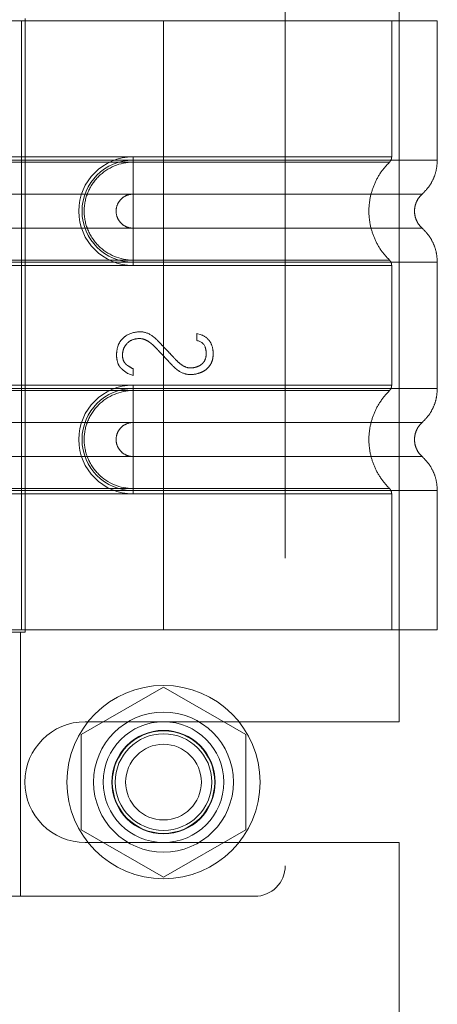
# Model space of a CAD drawing. Header units: inches. Extents: x 0.2 to 10.8, y 0.2 to 8.2.
# Tile 149 of 164: x 5.5688 to 5.6228, y 4.7748 to 4.9021. Entities that reach past the tile are written whole.
import ezdxf

# ---------------------------------------------------------------- set-up
doc = ezdxf.new("R2010")
doc.units = ezdxf.units.IN
doc.header["$MEASUREMENT"] = 0
doc.linetypes.add('HIDDEN', pattern=[0.075, 0.05, -0.025])

msp = doc.modelspace()

# ---------------------------------------------------------------- linework, layer by layer
at = {"color": 7, "linetype": 'HIDDEN', "lineweight": 18}
for p, q in [((5.6031344, 4.932483), (5.6031344, 4.7927192)), ((5.6178863, 4.8113585), (5.6178863, 4.9138335)), ((5.5873863, 4.9019712), (5.5547092, 4.9019712)), ((5.5689943, 4.9019712), (5.5689943, 4.823231)), ((5.5689943, 4.9019712), (5.5689943, 4.823231)), ((5.569491, 4.9022665), (5.569491, 4.8229358)), ((5.5873863, 4.9019712), (5.5873863, 4.8839672)), ((5.6228194, 4.9019712), (5.5873863, 4.9019712)), ((5.5873863, 4.9019712), (5.5873863, 4.8839672)), ((5.5873863, 4.9019712), (5.5873863, 4.8843936)), ((5.5873863, 4.9019712), (5.5873863, 4.8843936)), ((5.6169139, 4.8843936), (5.6169139, 4.9019712)), ((5.6228194, 4.8839672), (5.6228194, 4.9019712)), ((5.5145517, 4.8843936), (5.5873863, 4.8843936)), ((5.5145517, 4.8839672), (5.5873863, 4.8839672)), ((5.5145517, 4.8836913), (5.5873863, 4.8836913)), ((5.5873863, 4.8843936), (5.5834493, 4.8843936)), ((5.5834493, 4.8843936), (5.5834493, 4.8836913)), ((5.5834493, 4.8839672), (5.5834493, 4.8795622)), ((5.5873863, 4.8839672), (5.5834493, 4.8839672)), ((5.5873863, 4.8836913), (5.5834493, 4.8836913)), ((5.5145517, 4.8795622), (5.5873863, 4.8795622)), ((5.5873863, 4.8795622), (5.5834493, 4.8795622)), ((5.5873863, 4.8751676), (5.5145517, 4.8751676)), ((5.5834493, 4.8751676), (5.5873863, 4.8751676)), ((5.5834493, 4.8707626), (5.5834493, 4.8751676)), ((5.5873863, 4.8710385), (5.5145517, 4.8710385)), ((5.5873863, 4.8707626), (5.5145517, 4.8707626)), ((5.5834493, 4.8710385), (5.5873863, 4.8710385)), ((5.5834493, 4.8703362), (5.5834493, 4.8710385)), ((5.5834493, 4.8707626), (5.5873863, 4.8707626)), ((5.5873863, 4.8707626), (5.5873863, 4.8544396)), ((5.5873863, 4.8707626), (5.5873863, 4.8544396)), ((5.6228194, 4.8544396), (5.6228194, 4.8707626)), ((5.5873863, 4.8703362), (5.5145517, 4.8703362)), ((5.5834493, 4.8703362), (5.5873863, 4.8703362)), ((5.5873863, 4.8703362), (5.5873863, 4.854866)), ((5.5873863, 4.8703362), (5.5873863, 4.854866)), ((5.6169139, 4.854866), (5.6169139, 4.8703362)), ((5.5917005, 4.8615261), (5.5922577, 4.861382)), ((5.5917005, 4.8606325), (5.5917005, 4.8615261)), ((5.5834568, 4.8569815), (5.5834568, 4.856136)), ((5.5834568, 4.856136), (5.582765, 4.8563666)), ((5.5145517, 4.854866), (5.5873863, 4.854866)), ((5.5145517, 4.8544396), (5.5873863, 4.8544396)), ((5.5145517, 4.8541637), (5.5873863, 4.8541637)), ((5.5834493, 4.854866), (5.5834493, 4.8541637)), ((5.5873863, 4.854866), (5.5834493, 4.854866)), ((5.5834493, 4.8544396), (5.5834493, 4.8500347)), ((5.5873863, 4.8544396), (5.5834493, 4.8544396)), ((5.5873863, 4.8541637), (5.5834493, 4.8541637)), ((5.5145517, 4.8500347), (5.5873863, 4.8500347)), ((5.5873863, 4.8500347), (5.5834493, 4.8500347)), ((5.5873863, 4.84564), (5.5145517, 4.84564)), ((5.5834493, 4.84564), (5.5873863, 4.84564)), ((5.5834493, 4.8412351), (5.5834493, 4.84564)), ((5.5873863, 4.841511), (5.5145517, 4.841511)), ((5.5873863, 4.8412351), (5.5145517, 4.8412351)), ((5.5834493, 4.841511), (5.5873863, 4.841511)), ((5.5834493, 4.8408087), (5.5834493, 4.841511)), ((5.5834493, 4.8412351), (5.5873863, 4.8412351)), ((5.5873863, 4.8412351), (5.5873863, 4.823231)), ((5.5873863, 4.8412351), (5.5873863, 4.823231)), ((5.6228194, 4.823231), (5.6228194, 4.8412351)), ((5.5873863, 4.8408087), (5.5145517, 4.8408087)), ((5.5834493, 4.8408087), (5.5873863, 4.8408087)), ((5.5873863, 4.8408087), (5.5873863, 4.823231)), ((5.5873863, 4.8408087), (5.5873863, 4.823231)), ((5.6169139, 4.823231), (5.6169139, 4.8408087)), ((5.5468351, 4.8229358), (5.5688824, 4.8229358)), ((5.5873863, 4.823231), (5.5547092, 4.823231)), ((5.5688824, 4.8229358), (5.569491, 4.8229358)), ((5.5688824, 4.7887822), (5.5688824, 4.8229358)), ((5.6228194, 4.823231), (5.5873863, 4.823231)), ((5.5873863, 4.8158436), (5.5767363, 4.8096948)), ((5.5980363, 4.8096948), (5.5873863, 4.8158436)), ((5.5772613, 4.8113585), (5.6178863, 4.8113585)), ((5.5767363, 4.8096948), (5.5767363, 4.7973972)), ((5.5980363, 4.7973972), (5.5980363, 4.8096948)), ((5.5767363, 4.7973972), (5.5873863, 4.7912484)), ((5.5873863, 4.7912484), (5.5980363, 4.7973972)), ((5.5772613, 4.7957335), (5.6178863, 4.7957335)), ((5.6178863, 4.7463897), (5.6178863, 4.7957335)), ((5.5688824, 4.7887822), (5.5468351, 4.7887822)), ((5.5688824, 4.7887822), (5.5991973, 4.7887822))]:
    msp.add_line(p, q, dxfattribs=at)
for radius in [0.0125, 0.0090551, 0.0078125, 0.0066929, 0.006625, 0.00625, 0.0048975]:
    msp.add_circle((5.5873863, 4.803546), radius, dxfattribs=at)
for centre, radius, start, end in [((5.5834493, 4.8773649), 0.0070287, 90, 270), ((5.5834493, 4.8773649), 0.0066023, 90, 270), ((5.5834493, 4.8478373), 0.0070287, 90, 270), ((5.5834493, 4.8478373), 0.0066023, 90, 270), ((5.5772613, 4.803546), 0.0078125, 90, 270), ((5.5991973, 4.7927192), 0.003937, 270, 0)]:
    msp.add_arc(centre, radius, start, end, dxfattribs=at)
for points, knots in [([(5.5834493, 4.8836913), (5.5817864, 4.8837079), (5.5793278, 4.8826582), (5.5774525, 4.8798487), (5.5769582, 4.8773649), (5.5774525, 4.8748811), (5.5793278, 4.8720716), (5.5817864, 4.8710219), (5.5834493, 4.8710385)], [6.28318531, 6.28318531, 6.28318531, 6.28318531, 7.06858347, 7.46128255, 7.85398163, 8.24668072, 8.6393798, 9.42477796, 9.42477796, 9.42477796, 9.42477796]), ([(5.5873863, 4.8843936), (5.5918972, 4.8843936), (5.5996196, 4.8843936), (5.6091732, 4.8843936), (5.6153767, 4.8843936), (5.6176826, 4.8843936), (5.6153767, 4.8843936), (5.6091732, 4.8843936), (5.5996196, 4.8843936), (5.5918972, 4.8843936), (5.5873863, 4.8843936)], [4.71239975, 4.71239975, 4.71239975, 4.71239975, 5.17054869, 5.49779793, 5.89049701, 6.2831961, 6.67589519, 7.06859428, 7.39584352, 7.85399245, 7.85399245, 7.85399245, 7.85399245]), ([(5.5873863, 4.8839672), (5.5897054, 4.8839672), (5.5920244, 4.8839672), (5.5965735, 4.8839672), (5.5988034, 4.8839672), (5.6030885, 4.8839672), (5.6051436, 4.8839672), (5.6090001, 4.8839672), (5.6108014, 4.8839672), (5.6140811, 4.8839672), (5.6155594, 4.8839672), (5.6181363, 4.8839672), (5.6192347, 4.8839672), (5.6210097, 4.8839672), (5.6216861, 4.8839672), (5.622591, 4.8839672), (5.6228194, 4.8839672), (5.6228194, 4.8839672), (5.622591, 4.8839672), (5.6216861, 4.8839672), (5.6210097, 4.8839672), (5.6192347, 4.8839672), (5.6181363, 4.8839672), (5.6155594, 4.8839672), (5.6140811, 4.8839672), (5.6108014, 4.8839672), (5.6090001, 4.8839672), (5.6051436, 4.8839672), (5.6030885, 4.8839672), (5.5988034, 4.8839672), (5.5965735, 4.8839672), (5.5920244, 4.8839672), (5.5897054, 4.8839672), (5.5873863, 4.8839672)], [0, 0, 0, 0, 0.0625, 0.0625, 0.125, 0.125, 0.1875, 0.1875, 0.25, 0.25, 0.3125, 0.3125, 0.375, 0.375, 0.4375, 0.4375, 0.5, 0.5, 0.5625, 0.5625, 0.625, 0.625, 0.6875, 0.6875, 0.75, 0.75, 0.8125, 0.8125, 0.875, 0.875, 0.9375, 0.9375, 1, 1, 1, 1]), ([(5.5873863, 4.8839672), (5.5873863, 4.8831634), (5.5873863, 4.8814783), (5.5873863, 4.8800952), (5.5873863, 4.8795617)], [0.052118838, 0.052118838, 0.052118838, 0.052118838, 0.500001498, 0.948006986, 0.948006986, 0.948006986, 0.948006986]), ([(5.5873863, 4.8839672), (5.5873863, 4.8831385), (5.5873863, 4.8823103), (5.5873863, 4.8807977), (5.5873863, 4.8801141), (5.5873863, 4.8795622)], [0, 0, 0, 0, 0.5, 0.5, 1, 1, 1, 1]), ([(5.5873863, 4.8836913), (5.5912136, 4.8836913), (5.5950374, 4.8836913), (5.6021084, 4.8836913), (5.6053519, 4.8836913), (5.6107609, 4.8836914), (5.6129295, 4.8836914), (5.6158571, 4.8836914), (5.616619, 4.8836914), (5.6166182, 4.8836915), (5.615858, 4.8836915), (5.6129289, 4.8836915), (5.6107618, 4.8836915), (5.6053518, 4.8836916), (5.6021087, 4.8836916), (5.5950375, 4.8836916), (5.5912142, 4.8836916), (5.5873863, 4.8836916)], [0, 0, 0, 0, 0.125, 0.125, 0.25, 0.25, 0.375, 0.375, 0.5, 0.5, 0.625, 0.625, 0.75, 0.75, 0.875, 0.875, 1, 1, 1, 1]), ([(5.5873863, 4.8710385), (5.5873863, 4.8726774), (5.5873863, 4.8773649), (5.5873863, 4.8820524), (5.5873863, 4.8836913)], [0.027131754, 0.027131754, 0.027131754, 0.027131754, 0.5, 0.972868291, 0.972868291, 0.972868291, 0.972868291]), ([(5.6166798, 4.8709796), (5.6162747, 4.8714162), (5.6154647, 4.8722893), (5.6146235, 4.8738788), (5.6140868, 4.8755835), (5.6139022, 4.8773649), (5.6140868, 4.8791462), (5.6146235, 4.880851), (5.6154647, 4.8824404), (5.6162747, 4.8833136), (5.6166798, 4.8837502)], [0, 0, 0, 0, 0.125085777, 0.250126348, 0.375155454, 0.5, 0.624844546, 0.749873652, 0.874914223, 1, 1, 1, 1]), ([(5.6166159, 4.8836881), (5.6166603, 4.8837362), (5.61675, 4.8838333), (5.6168418, 4.8840108), (5.6169042, 4.8842007), (5.6169107, 4.8843328), (5.6169139, 4.8843981)], [0, 0, 0, 0, 0.24752408, 0.49999998, 0.75247589, 1, 1, 1, 1]), ([(5.6208256, 4.879543), (5.6211177, 4.8798347), (5.6217084, 4.8804249), (5.6223341, 4.8815239), (5.6227433, 4.8827209), (5.6227943, 4.8835548), (5.6228195, 4.8839672)], [0, 0, 0, 0, 0.2471303, 0.49986639, 0.75266195, 1, 1, 1, 1]), ([(5.5834493, 4.8795622), (5.5831617, 4.8795622), (5.5828742, 4.879505), (5.5823427, 4.8792849), (5.582099, 4.879122), (5.5816922, 4.8787153), (5.5815293, 4.8784715), (5.5813092, 4.87794), (5.581252, 4.8776525), (5.581252, 4.8770773), (5.5813092, 4.8767897), (5.5815293, 4.8762583), (5.5816922, 4.8760145), (5.582099, 4.8756078), (5.5823427, 4.8754449), (5.5828742, 4.8752247), (5.5831617, 4.8751676), (5.5834493, 4.8751676)], [0, 0, 0, 0, 0.125, 0.125, 0.25, 0.25, 0.375, 0.375, 0.5, 0.5, 0.625, 0.625, 0.75, 0.75, 0.875, 0.875, 1, 1, 1, 1]), ([(5.5873863, 4.8795617), (5.5923485, 4.8795617), (5.600996, 4.8795617), (5.6118696, 4.8795617), (5.6190623, 4.8795617), (5.6217391, 4.8795617), (5.6190623, 4.8795617), (5.6118696, 4.8795617), (5.600996, 4.8795617), (5.5923485, 4.8795617), (5.5873863, 4.8795617)], [4.71241411, 4.71241411, 4.71241411, 4.71241411, 5.15721613, 5.48839216, 5.88580339, 6.28321463, 6.68062587, 7.0780371, 7.40921314, 7.85401516, 7.85401516, 7.85401516, 7.85401516]), ([(5.620869, 4.8751483), (5.6207209, 4.8752959), (5.6204245, 4.8755912), (5.6201135, 4.8761421), (5.6199131, 4.8767382), (5.6198433, 4.8773649), (5.6199131, 4.8779915), (5.6201135, 4.8785877), (5.6204245, 4.8791386), (5.6207209, 4.8794339), (5.620869, 4.8795814)], [0, 0, 0, 0, 0.12483242, 0.24993914, 0.37510573, 0.5, 0.62489427, 0.75006086, 0.87516758, 1, 1, 1, 1]), ([(5.5873863, 4.8751681), (5.5923485, 4.8751681), (5.600996, 4.8751681), (5.6118696, 4.8751681), (5.6190623, 4.8751681), (5.6217391, 4.8751681), (5.6190623, 4.8751681), (5.6118696, 4.8751681), (5.600996, 4.8751681), (5.5923486, 4.8751681), (5.5873863, 4.8751681)], [4.71236405, 4.71236405, 4.71236405, 4.71236405, 5.15716608, 5.48834211, 5.88575335, 6.2831646, 6.68057584, 7.07798708, 7.40916311, 7.85396503, 7.85396503, 7.85396503, 7.85396503]), ([(5.5873863, 4.8707626), (5.5873863, 4.8715663), (5.5873863, 4.8732515), (5.5873863, 4.8746346), (5.5873863, 4.8751681)], [0.052118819, 0.052118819, 0.052118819, 0.052118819, 0.500001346, 0.948007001, 0.948007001, 0.948007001, 0.948007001]), ([(5.5873863, 4.8707626), (5.5873863, 4.8715913), (5.5873863, 4.8724195), (5.5873863, 4.873932), (5.5873863, 4.8746156), (5.5873863, 4.8751676)], [0, 0, 0, 0, 0.5, 0.5, 1, 1, 1, 1]), ([(5.6228195, 4.8707626), (5.6227943, 4.871175), (5.6227433, 4.8720089), (5.6223341, 4.8732059), (5.6217084, 4.8743049), (5.6211177, 4.874895), (5.6208256, 4.8751868)], [0, 0, 0, 0, 0.247338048, 0.500133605, 0.752869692, 1, 1, 1, 1]), ([(5.5873863, 4.8710381), (5.5912142, 4.8710381), (5.5950375, 4.8710382), (5.6021087, 4.8710382), (5.6053518, 4.8710382), (5.6107618, 4.8710382), (5.6129289, 4.8710383), (5.615858, 4.8710383), (5.6166182, 4.8710383), (5.616619, 4.8710383), (5.6158571, 4.8710384), (5.6129295, 4.8710384), (5.6107609, 4.8710384), (5.6053519, 4.8710384), (5.6021084, 4.8710385), (5.5950374, 4.8710385), (5.5912136, 4.8710385), (5.5873863, 4.8710385)], [0, 0, 0, 0, 0.125, 0.125, 0.25, 0.25, 0.375, 0.375, 0.5, 0.5, 0.625, 0.625, 0.75, 0.75, 0.875, 0.875, 1, 1, 1, 1]), ([(5.5873863, 4.8707626), (5.5897054, 4.8707626), (5.5920244, 4.8707626), (5.5965735, 4.8707626), (5.5988034, 4.8707626), (5.6030885, 4.8707626), (5.6051436, 4.8707626), (5.6090001, 4.8707626), (5.6108014, 4.8707626), (5.6140811, 4.8707626), (5.6155594, 4.8707626), (5.6181363, 4.8707626), (5.6192347, 4.8707626), (5.6210097, 4.8707626), (5.6216861, 4.8707626), (5.622591, 4.8707626), (5.6228194, 4.8707626), (5.6228194, 4.8707626), (5.622591, 4.8707626), (5.6216861, 4.8707626), (5.6210097, 4.8707626), (5.6192347, 4.8707626), (5.6181363, 4.8707626), (5.6155594, 4.8707626), (5.6140811, 4.8707626), (5.6108014, 4.8707626), (5.6090001, 4.8707626), (5.6051436, 4.8707626), (5.6030885, 4.8707626), (5.5988034, 4.8707626), (5.5965735, 4.8707626), (5.5920244, 4.8707626), (5.5897054, 4.8707626), (5.5873863, 4.8707626)], [0, 0, 0, 0, 0.0625, 0.0625, 0.125, 0.125, 0.1875, 0.1875, 0.25, 0.25, 0.3125, 0.3125, 0.375, 0.375, 0.4375, 0.4375, 0.5, 0.5, 0.5625, 0.5625, 0.625, 0.625, 0.6875, 0.6875, 0.75, 0.75, 0.8125, 0.8125, 0.875, 0.875, 0.9375, 0.9375, 1, 1, 1, 1]), ([(5.6169139, 4.8703316), (5.6169107, 4.870397), (5.6169042, 4.8705291), (5.6168418, 4.870719), (5.61675, 4.8708965), (5.6166603, 4.8709936), (5.6166159, 4.8710417)], [0, 0, 0, 0, 0.247524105, 0.500000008, 0.752475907, 1, 1, 1, 1]), ([(5.5873863, 4.8703362), (5.5918972, 4.8703362), (5.5996196, 4.8703362), (5.6091732, 4.8703362), (5.6153767, 4.8703362), (5.6176826, 4.8703362), (5.6153767, 4.8703362), (5.6091732, 4.8703362), (5.5996196, 4.8703362), (5.5918972, 4.8703362), (5.5873863, 4.8703362)], [4.71239001, 4.71239001, 4.71239001, 4.71239001, 5.17053895, 5.49778819, 5.89048727, 6.28318636, 6.67588545, 7.06858454, 7.39583378, 7.85398272, 7.85398272, 7.85398272, 7.85398272]), ([(5.582765, 4.8563666), (5.5825556, 4.8565151), (5.5822075, 4.8567708), (5.5819146, 4.8570262), (5.5818193, 4.8571204), (5.5816294, 4.857378), (5.5814082, 4.8578273), (5.5812641, 4.858696), (5.581394, 4.8597908), (5.5817927, 4.8606288), (5.5827272, 4.8615165), (5.5836743, 4.8617663), (5.5844272, 4.8617663)], [0, 0, 0, 0, 0.0625, 0.125, 0.15625, 0.1875, 0.25, 0.375, 0.5, 0.625, 0.75, 1, 1, 1, 1]), ([(5.5844272, 4.8617663), (5.5849158, 4.8617663), (5.585526, 4.8615524), (5.5862478, 4.861003), (5.5867553, 4.8605181), (5.5872074, 4.8600207), (5.5878111, 4.8593969), (5.588279, 4.8589021), (5.5886486, 4.8585103), (5.5887934, 4.8583522), (5.5891831, 4.8579439), (5.5895676, 4.8576085), (5.5901805, 4.8571869), (5.5908403, 4.857053), (5.5915217, 4.8571574), (5.5919949, 4.8573425), (5.5923281, 4.8575594), (5.5927744, 4.8580349), (5.5929301, 4.8586097), (5.592902, 4.8593103), (5.59272, 4.8601489), (5.5922617, 4.860539), (5.5917005, 4.8606325)], [0, 0, 0, 0, 0.125, 0.15625, 0.1875, 0.25, 0.3125, 0.375, 0.40625, 0.421875, 0.4375, 0.46875, 0.5, 0.5625, 0.625, 0.6875, 0.71875, 0.75, 0.8125, 0.84375, 0.875, 1, 1, 1, 1]), ([(5.5922577, 4.861382), (5.5926947, 4.861212), (5.5933858, 4.8607171), (5.5937839, 4.8597455), (5.5938383, 4.8586853), (5.5937004, 4.8579633), (5.5934078, 4.8573731), (5.5928669, 4.8568427), (5.5924576, 4.8565995), (5.5917684, 4.8563242), (5.5907371, 4.856141), (5.5897007, 4.8564292), (5.5890068, 4.8569637), (5.5887291, 4.8572145), (5.5884704, 4.8574825), (5.5883376, 4.8576256), (5.5880522, 4.8579288), (5.5876735, 4.8583342), (5.5872034, 4.8588357), (5.5868241, 4.8592394), (5.5865364, 4.8595426), (5.5864044, 4.8596828), (5.5861497, 4.8599457), (5.585863, 4.8602052), (5.5854008, 4.8605558), (5.5846309, 4.8609528), (5.5835825, 4.8608721), (5.582824, 4.8605052), (5.5822484, 4.8597316), (5.5820685, 4.8590777), (5.5820833, 4.8583007), (5.5822909, 4.8578209), (5.5825826, 4.8575112), (5.5827971, 4.8573599), (5.5831572, 4.8571405), (5.5834568, 4.8569815)], [0, 0, 0, 0, 0.0625, 0.125, 0.15625, 0.1875, 0.21875, 0.25, 0.28125, 0.3125, 0.375, 0.4375, 0.453125, 0.46875, 0.4765625, 0.484375, 0.5, 0.53125, 0.5625, 0.59375, 0.609375, 0.6171875, 0.625, 0.640625, 0.65625, 0.6875, 0.75, 0.8125, 0.84375, 0.875, 0.90625, 0.9375, 0.953125, 0.96875, 1, 1, 1, 1]), ([(5.5834493, 4.8541637), (5.5817864, 4.8541803), (5.5793278, 4.8531306), (5.5774525, 4.8503211), (5.5769582, 4.8478373), (5.5774525, 4.8453536), (5.5793278, 4.842544), (5.5817864, 4.8414943), (5.5834493, 4.841511)], [6.28318531, 6.28318531, 6.28318531, 6.28318531, 7.06858347, 7.46128255, 7.85398163, 8.24668072, 8.6393798, 9.42477796, 9.42477796, 9.42477796, 9.42477796]), ([(5.5873863, 4.854866), (5.5917382, 4.854866), (5.5993231, 4.854866), (5.6088841, 4.854866), (5.6152468, 4.854866), (5.6176906, 4.854866), (5.6154667, 4.854866), (5.6092795, 4.854866), (5.5996929, 4.854866), (5.5919243, 4.854866), (5.5873863, 4.854866)], [4.71239469, 4.71239469, 4.71239469, 4.71239469, 5.154448, 5.48366074, 5.87871603, 6.27377131, 6.6688266, 7.06388188, 7.39309462, 7.85399245, 7.85399245, 7.85399245, 7.85399245]), ([(5.5873863, 4.8544396), (5.5897054, 4.8544396), (5.5920244, 4.8544396), (5.5965735, 4.8544396), (5.5988034, 4.8544396), (5.6030885, 4.8544396), (5.6051436, 4.8544396), (5.6090001, 4.8544396), (5.6108014, 4.8544396), (5.6140811, 4.8544396), (5.6155594, 4.8544396), (5.6181363, 4.8544396), (5.6192347, 4.8544396), (5.6210097, 4.8544396), (5.6216861, 4.8544396), (5.622591, 4.8544396), (5.6228194, 4.8544396), (5.6228194, 4.8544396), (5.622591, 4.8544396), (5.6216861, 4.8544396), (5.6210097, 4.8544396), (5.6192347, 4.8544396), (5.6181363, 4.8544396), (5.6155594, 4.8544396), (5.6140811, 4.8544396), (5.6108014, 4.8544396), (5.6090001, 4.8544396), (5.6051436, 4.8544396), (5.6030885, 4.8544396), (5.5988034, 4.8544396), (5.5965735, 4.8544396), (5.5920244, 4.8544396), (5.5897054, 4.8544396), (5.5873863, 4.8544396)], [0, 0, 0, 0, 0.0625, 0.0625, 0.125, 0.125, 0.1875, 0.1875, 0.25, 0.25, 0.3125, 0.3125, 0.375, 0.375, 0.4375, 0.4375, 0.5, 0.5, 0.5625, 0.5625, 0.625, 0.625, 0.6875, 0.6875, 0.75, 0.75, 0.8125, 0.8125, 0.875, 0.875, 0.9375, 0.9375, 1, 1, 1, 1]), ([(5.5873863, 4.8544396), (5.5873863, 4.8536359), (5.5873863, 4.8519507), (5.5873863, 4.8505677), (5.5873863, 4.8500341)], [0.052118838, 0.052118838, 0.052118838, 0.052118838, 0.500001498, 0.948006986, 0.948006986, 0.948006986, 0.948006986]), ([(5.5873863, 4.8544396), (5.5873863, 4.853611), (5.5873863, 4.8527828), (5.5873863, 4.8512702), (5.5873863, 4.8505866), (5.5873863, 4.8500347)], [0, 0, 0, 0, 0.5, 0.5, 1, 1, 1, 1]), ([(5.5873863, 4.8541637), (5.5886044, 4.8541637), (5.5898993, 4.8541637), (5.5926343, 4.8541637), (5.5940748, 4.8541637), (5.5970683, 4.8541637), (5.5986216, 4.8541637), (5.6017709, 4.8541637), (5.603367, 4.8541637), (5.6064851, 4.8541637), (5.6080068, 4.8541637), (5.6108154, 4.8541637), (5.6121011, 4.8541637), (5.614259, 4.8541637), (5.6151293, 4.8541637), (5.6163101, 4.8541637), (5.6166192, 4.8541637), (5.6166192, 4.8541637), (5.6163101, 4.8541637), (5.6151293, 4.8541637), (5.614259, 4.8541637), (5.6121011, 4.8541637), (5.6108154, 4.8541637), (5.6080068, 4.8541637), (5.6064851, 4.8541637), (5.603367, 4.8541637), (5.6017709, 4.8541637), (5.5986216, 4.8541637), (5.5970683, 4.8541637), (5.5940748, 4.8541637), (5.5926343, 4.8541637), (5.5898993, 4.8541637), (5.5886044, 4.8541637), (5.5873863, 4.8541637)], [0, 0, 0, 0, 0.0625, 0.0625, 0.125, 0.125, 0.1875, 0.1875, 0.25, 0.25, 0.3125, 0.3125, 0.375, 0.375, 0.4375, 0.4375, 0.5, 0.5, 0.5625, 0.5625, 0.625, 0.625, 0.6875, 0.6875, 0.75, 0.75, 0.8125, 0.8125, 0.875, 0.875, 0.9375, 0.9375, 1, 1, 1, 1]), ([(5.6166798, 4.841452), (5.6162772, 4.8418903), (5.6154719, 4.8427672), (5.6146298, 4.844355), (5.6140888, 4.8460577), (5.6139012, 4.8478373), (5.6140888, 4.8496169), (5.6146298, 4.8513197), (5.6154719, 4.8529075), (5.6162772, 4.8537844), (5.6166798, 4.8542226)], [0, 0, 0, 0, 0.12505483, 0.25020853, 0.37526383, 0.5, 0.62473617, 0.74979147, 0.87494517, 1, 1, 1, 1]), ([(5.6166159, 4.8541605), (5.6166603, 4.8542086), (5.61675, 4.8543057), (5.6168418, 4.8544833), (5.6169042, 4.8546732), (5.6169107, 4.8548052), (5.6169139, 4.8548706)], [0, 0, 0, 0, 0.24752405, 0.49999994, 0.75247586, 1, 1, 1, 1]), ([(5.6208256, 4.8500154), (5.6211177, 4.8503072), (5.6217084, 4.8508973), (5.6223341, 4.8519964), (5.6227433, 4.8531934), (5.6227943, 4.8540272), (5.6228195, 4.8544396)], [0, 0, 0, 0, 0.2471303, 0.49986639, 0.75266195, 1, 1, 1, 1]), ([(5.5834493, 4.8500347), (5.5831617, 4.8500347), (5.5828742, 4.8499775), (5.5823427, 4.8497573), (5.582099, 4.8495945), (5.5816922, 4.8491877), (5.5815293, 4.8489439), (5.5813092, 4.8484125), (5.581252, 4.848125), (5.581252, 4.8475497), (5.5813092, 4.8472622), (5.5815293, 4.8467307), (5.5816922, 4.846487), (5.582099, 4.8460802), (5.5823427, 4.8459173), (5.5828742, 4.8456972), (5.5831617, 4.84564), (5.5834493, 4.84564)], [0, 0, 0, 0, 0.125, 0.125, 0.25, 0.25, 0.375, 0.375, 0.5, 0.5, 0.625, 0.625, 0.75, 0.75, 0.875, 0.875, 1, 1, 1, 1]), ([(5.5873863, 4.8500341), (5.5923485, 4.8500341), (5.600996, 4.8500341), (5.6118696, 4.8500341), (5.6190623, 4.8500341), (5.6217391, 4.8500341), (5.6190623, 4.8500341), (5.6118696, 4.8500341), (5.600996, 4.8500341), (5.5923485, 4.8500341), (5.5873863, 4.8500341)], [4.71241411, 4.71241411, 4.71241411, 4.71241411, 5.15721613, 5.48839216, 5.88580339, 6.28321463, 6.68062587, 7.0780371, 7.40921314, 7.85401516, 7.85401516, 7.85401516, 7.85401516]), ([(5.620869, 4.8456208), (5.6207209, 4.8457683), (5.6204245, 4.8460637), (5.6201135, 4.8466145), (5.6199131, 4.8472107), (5.6198433, 4.8478373), (5.6199131, 4.848464), (5.6201135, 4.8490601), (5.6204245, 4.849611), (5.6207209, 4.8499064), (5.620869, 4.8500539)], [0, 0, 0, 0, 0.12483242, 0.24993914, 0.37510573, 0.5, 0.62489427, 0.75006086, 0.87516758, 1, 1, 1, 1]), ([(5.5873863, 4.8456405), (5.5923485, 4.8456405), (5.600996, 4.8456405), (5.6118696, 4.8456405), (5.6190623, 4.8456405), (5.6217391, 4.8456405), (5.6190623, 4.8456405), (5.6118696, 4.8456405), (5.600996, 4.8456405), (5.5923485, 4.8456405), (5.5873863, 4.8456405)], [4.71236405, 4.71236405, 4.71236405, 4.71236405, 5.15716608, 5.48834211, 5.88575335, 6.2831646, 6.68057584, 7.07798708, 7.40916311, 7.85396514, 7.85396514, 7.85396514, 7.85396514]), ([(5.5873863, 4.8412351), (5.5873863, 4.8420388), (5.5873863, 4.8437239), (5.5873863, 4.845107), (5.5873863, 4.8456405)], [0.052118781, 0.052118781, 0.052118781, 0.052118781, 0.500001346, 0.948006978, 0.948006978, 0.948006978, 0.948006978]), ([(5.5873863, 4.8412351), (5.5873863, 4.8420637), (5.5873863, 4.8428919), (5.5873863, 4.8444045), (5.5873863, 4.8450881), (5.5873863, 4.84564)], [0, 0, 0, 0, 0.5, 0.5, 1, 1, 1, 1]), ([(5.6228195, 4.8412351), (5.6227943, 4.8416474), (5.6227433, 4.8424813), (5.6223341, 4.8436783), (5.6217084, 4.8447773), (5.6211177, 4.8453675), (5.6208256, 4.8456592)], [0, 0, 0, 0, 0.24733805, 0.50013361, 0.75286969, 1, 1, 1, 1]), ([(5.5873863, 4.841511), (5.5886044, 4.841511), (5.5898993, 4.841511), (5.5926343, 4.841511), (5.5940748, 4.841511), (5.5970683, 4.841511), (5.5986216, 4.841511), (5.6017709, 4.841511), (5.603367, 4.841511), (5.6064851, 4.841511), (5.6080068, 4.841511), (5.6108154, 4.841511), (5.6121011, 4.841511), (5.614259, 4.841511), (5.6151293, 4.841511), (5.6163101, 4.841511), (5.6166192, 4.841511), (5.6166192, 4.841511), (5.6163101, 4.841511), (5.6151293, 4.841511), (5.614259, 4.841511), (5.6121011, 4.841511), (5.6108154, 4.841511), (5.6080068, 4.841511), (5.6064851, 4.841511), (5.603367, 4.841511), (5.6017709, 4.841511), (5.5986216, 4.841511), (5.5970683, 4.841511), (5.5940748, 4.841511), (5.5926343, 4.841511), (5.5898993, 4.841511), (5.5886044, 4.841511), (5.5873863, 4.841511)], [0, 0, 0, 0, 0.0625, 0.0625, 0.125, 0.125, 0.1875, 0.1875, 0.25, 0.25, 0.3125, 0.3125, 0.375, 0.375, 0.4375, 0.4375, 0.5, 0.5, 0.5625, 0.5625, 0.625, 0.625, 0.6875, 0.6875, 0.75, 0.75, 0.8125, 0.8125, 0.875, 0.875, 0.9375, 0.9375, 1, 1, 1, 1]), ([(5.5873863, 4.8412351), (5.5897054, 4.8412351), (5.5920244, 4.8412351), (5.5965735, 4.8412351), (5.5988034, 4.8412351), (5.6030885, 4.8412351), (5.6051436, 4.8412351), (5.6090001, 4.8412351), (5.6108014, 4.8412351), (5.6140811, 4.8412351), (5.6155594, 4.8412351), (5.6181363, 4.8412351), (5.6192347, 4.8412351), (5.6210097, 4.8412351), (5.6216861, 4.8412351), (5.622591, 4.8412351), (5.6228194, 4.8412351), (5.6228194, 4.8412351), (5.622591, 4.8412351), (5.6216861, 4.8412351), (5.6210097, 4.8412351), (5.6192347, 4.8412351), (5.6181363, 4.8412351), (5.6155594, 4.8412351), (5.6140811, 4.8412351), (5.6108014, 4.8412351), (5.6090001, 4.8412351), (5.6051436, 4.8412351), (5.6030885, 4.8412351), (5.5988034, 4.8412351), (5.5965735, 4.8412351), (5.5920244, 4.8412351), (5.5897054, 4.8412351), (5.5873863, 4.8412351)], [0, 0, 0, 0, 0.0625, 0.0625, 0.125, 0.125, 0.1875, 0.1875, 0.25, 0.25, 0.3125, 0.3125, 0.375, 0.375, 0.4375, 0.4375, 0.5, 0.5, 0.5625, 0.5625, 0.625, 0.625, 0.6875, 0.6875, 0.75, 0.75, 0.8125, 0.8125, 0.875, 0.875, 0.9375, 0.9375, 1, 1, 1, 1]), ([(5.6169139, 4.8408041), (5.6169107, 4.8408695), (5.6169042, 4.8410015), (5.6168418, 4.8411914), (5.61675, 4.8413689), (5.6166603, 4.8414661), (5.6166159, 4.8415142)], [0, 0, 0, 0, 0.24752413, 0.50000004, 0.75247594, 1, 1, 1, 1]), ([(5.5873863, 4.8408087), (5.5919243, 4.8408087), (5.5996929, 4.8408087), (5.6092795, 4.8408087), (5.6154667, 4.8408087), (5.6176906, 4.8408087), (5.6152468, 4.8408087), (5.6088841, 4.8408087), (5.5993231, 4.8408087), (5.5917382, 4.8408087), (5.5873863, 4.8408087)], [4.71239001, 4.71239001, 4.71239001, 4.71239001, 5.17328784, 5.50250058, 5.89755587, 6.29261115, 6.68766644, 7.08272172, 7.41193446, 7.85398778, 7.85398778, 7.85398778, 7.85398778])]:
    msp.add_open_spline(points, degree=3, knots=knots, dxfattribs=at)
for points in [[(5.5834493, 4.8773649), (5.5834493, 4.8785402), (5.5834493, 4.8808858), (5.5834493, 4.8828683), (5.5834493, 4.8836913)], [(5.5873863, 4.8843936), (5.5873863, 4.884139), (5.5873863, 4.8838671), (5.5873863, 4.8836912)], [(5.5873863, 4.8843936), (5.5873863, 4.8841329), (5.5873863, 4.8838739), (5.5873863, 4.8836913)], [(5.5873863, 4.8710385), (5.5873863, 4.872684), (5.5873863, 4.8773649), (5.5873863, 4.8820458), (5.5873863, 4.8836913)], [(5.5834493, 4.8773649), (5.5834493, 4.878189), (5.5834493, 4.879013), (5.5834493, 4.8795622)], [(5.5873863, 4.8773649), (5.5873863, 4.878189), (5.5873863, 4.879013), (5.5873863, 4.8795622)], [(5.5873863, 4.8773649), (5.5873863, 4.878189), (5.5873863, 4.8790132), (5.5873863, 4.8795618)], [(5.5834493, 4.8710385), (5.5834493, 4.8718614), (5.5834493, 4.8738439), (5.5834493, 4.8761896), (5.5834493, 4.8773649)], [(5.5834493, 4.8751676), (5.5834493, 4.8757168), (5.5834493, 4.8765408), (5.5834493, 4.8773649)], [(5.5873863, 4.8751676), (5.5873863, 4.8757168), (5.5873863, 4.8765408), (5.5873863, 4.8773649)], [(5.5873863, 4.875168), (5.5873863, 4.8757166), (5.5873863, 4.8765407), (5.5873863, 4.8773649)], [(5.5873863, 4.8703362), (5.5873863, 4.8705908), (5.5873863, 4.8708626), (5.5873863, 4.8710386)], [(5.5873863, 4.8703362), (5.5873863, 4.8705969), (5.5873863, 4.8708559), (5.5873863, 4.8710385)], [(5.5834493, 4.8478373), (5.5834493, 4.8490127), (5.5834493, 4.8513583), (5.5834493, 4.8533408), (5.5834493, 4.8541637)], [(5.5873863, 4.854866), (5.5873863, 4.8546114), (5.5873863, 4.8543396), (5.5873863, 4.8541637)], [(5.5873863, 4.854866), (5.5873863, 4.8546053), (5.5873863, 4.8543463), (5.5873863, 4.8541637)], [(5.5873863, 4.8541637), (5.5873863, 4.8525178), (5.5873863, 4.8478373), (5.5873863, 4.8431569), (5.5873863, 4.841511)], [(5.5873863, 4.8541637), (5.5873863, 4.8525182), (5.5873863, 4.8478373), (5.5873863, 4.8431564), (5.5873863, 4.841511)], [(5.5834493, 4.8478373), (5.5834493, 4.8486614), (5.5834493, 4.8494855), (5.5834493, 4.8500347)], [(5.5873863, 4.8500347), (5.5873863, 4.8494855), (5.5873863, 4.8486614), (5.5873863, 4.8478373)], [(5.5873863, 4.8500343), (5.5873863, 4.8494856), (5.5873863, 4.8486615), (5.5873863, 4.8478373)], [(5.5834493, 4.841511), (5.5834493, 4.8423339), (5.5834493, 4.8443164), (5.5834493, 4.846662), (5.5834493, 4.8478373)], [(5.5834493, 4.84564), (5.5834493, 4.8461892), (5.5834493, 4.8470133), (5.5834493, 4.8478373)], [(5.5873863, 4.8478373), (5.5873863, 4.8470132), (5.5873863, 4.846189), (5.5873863, 4.8456404)], [(5.5873863, 4.8478373), (5.5873863, 4.8470133), (5.5873863, 4.8461892), (5.5873863, 4.84564)], [(5.5873863, 4.8408086), (5.5873863, 4.8410634), (5.5873863, 4.8413355), (5.5873863, 4.8415114)], [(5.5873863, 4.8408087), (5.5873863, 4.8410693), (5.5873863, 4.8413283), (5.5873863, 4.841511)]]:
    msp.add_open_spline(points, degree=3, dxfattribs=at)

doc.saveas('drawing.dxf')
